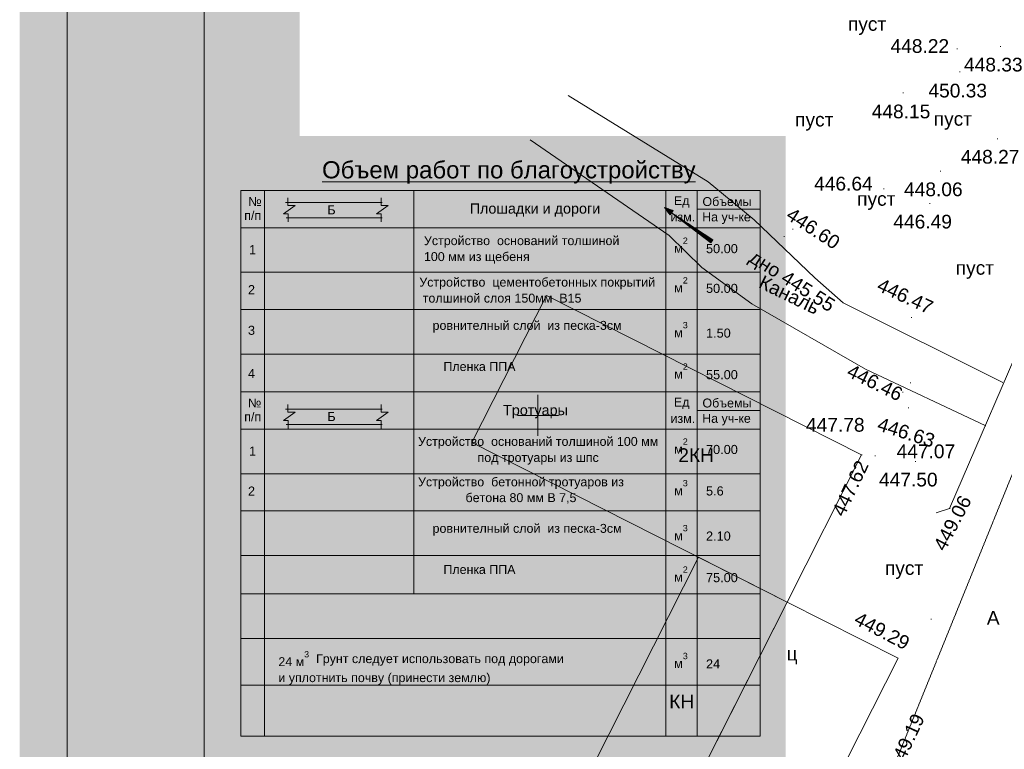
# Model space of a CAD drawing. Header units: millimetres. Extents: x 918404 to 1362154, y 4120617 to 4364104.
# Tile 78 of 256: x 984009 to 998368, y 4167186 to 4177824. Entities that reach past the tile are written whole.
import ezdxf

# ---------------------------------------------------------------- set-up
doc = ezdxf.new("R2010")
doc.units = ezdxf.units.MM
doc.header["$MEASUREMENT"] = 0
doc.linetypes.add('Д_ТРОТ_ТРУБА', pattern=[1.5, 0.75, -0.75])
for name, color, linetype, lineweight in [('(001) Сетка_Ном._пера__132', 132, 'Continuous', 18), ('(007) Здания_Ном._пера__7', 7, 'Continuous', 18), ('(008) Скульптуры_Ном._пера__7', 7, 'Continuous', 18), ('(025) Дорога_Ном._пера__7', 7, 'Continuous', 18), ('(027) Гидрография_Ном._пера__7', 7, 'Continuous', 18), ('0_Ном._пера__174', 174, 'Continuous', 18), ('0_Ном._пера__255', 255, 'Continuous', 18), ('0_Ном._пера__4', 4, 'Continuous', 18), ('0_Ном._пера__7', 7, 'Continuous', 18), ('1_Ном._пера__7', 7, 'Continuous', 18), ('ВЫСОТА_Ном._пера__7', 7, 'Continuous', 18), ('Текст_Ном._пера__255', 255, 'Continuous', 18), ('Текст_Ном._пера__7', 7, 'Continuous', 18), ('ТОЧКИ_Ном._пера__5', 5, 'Continuous', 18)]:
    doc.layers.add(name, color=color, linetype=linetype, lineweight=lineweight)
doc.layers.add('Канал Напор_Ном._пера__250', color=7, linetype='Continuous', lineweight=18, true_color=0x494949)
doc.styles.add('СГЕНЕРИР_СТИЛЬ_1', font='arial.ttf')
doc.styles.add('СГЕНЕРИР_СТИЛЬ_2', font='arial.ttf')

msp = doc.modelspace()

# ---------------------------------------------------------------- hatches: boundary and pattern name
at = {"layer": '0_Ном._пера__255', "linetype": 'Continuous'}
h = msp.add_hatch(color=256, dxfattribs=at)
h.paths.add_polyline_path([(984008.6, 4189078.6), (984008.6, 4158072.3), (1027388.1, 4158072.3), (1027388.1, 4189078.6)])
h.paths.add_polyline_path([(988092.7, 4159234.6), (988092.7, 4186678.8), (1011993.6, 4186678.8), (1011993.6, 4179109.4), (1013230.7, 4179109.4), (1013230.7, 4165243), (1006775.5, 4165243), (1006775.5, 4159234.6)], flags=0)
msp.add_hatch(color=256, dxfattribs=at).paths.add_polyline_path([(987421.9, 4176128.7), (995179.6, 4176128.7), (995179.6, 4159898.6), (987421.9, 4159898.6)])
at = {"layer": 'Канал Напор_Ном._пера__250', "linetype": 'Continuous', "lineweight": 0, "true_color": 0x363636}
msp.add_hatch(color=250, dxfattribs=at).paths.add_polyline_path([(987920.6, 4175158.9), (987920.6, 4175116.2), (988025.1, 4175116.2), (987854.6, 4174991.5), (987922.8, 4174991.5), (987922.8, 4174934.8), (989281.2, 4174934.8), (989281.2, 4174991.5), (989213, 4174991.5), (989383.5, 4175116.2), (989279, 4175116.2), (989279, 4175158.9)])
at = {"layer": 'Канал Напор_Ном._пера__250', "linetype": 'Continuous', "lineweight": 0, "true_color": 0x121212}
msp.add_hatch(color=250, dxfattribs=at).paths.add_polyline_path([(987920.6, 4172145.3), (987920.6, 4172102.7), (988025.1, 4172102.7), (987854.6, 4171978), (987922.8, 4171978), (987922.8, 4171921.3), (989281.2, 4171921.3), (989281.2, 4171978), (989213, 4171978), (989383.5, 4172102.7), (989279, 4172102.7), (989279, 4172145.3)])

# ---------------------------------------------------------------- linework, layer by layer
at = {"layer": '(001) Сетка_Ном._пера__132', "linetype": 'Continuous'}
for p, q in [((991565.9, 4172355.1), (991565.9, 4171755.1)), ((991265.9, 4172055.1), (991865.9, 4172055.1))]:
    msp.add_line(p, q, dxfattribs=at)
at = {"layer": '(027) Гидрография_Ном._пера__7', "linetype": 'Continuous'}
for p, q in [((993492.8, 4174976.8), (993410, 4175084.6)), ((993410, 4175084.6), (993539.2, 4175042)), ((993516, 4175009.4), (993410, 4175084.6)), ((993513.1, 4175005.3), (993420.2, 4175071.3)), ((993518.9, 4175013.4), (993426, 4175079.5)), ((993510.2, 4175001.2), (993430.3, 4175058)), ((993521.8, 4175017.5), (993441.9, 4175074.3)), ((993524.7, 4175021.6), (993458.7, 4175068.5)), ((993527.6, 4175025.7), (993474.6, 4175063.3)), ((993530.5, 4175029.7), (993490.5, 4175058.1)), ((993507.3, 4174997.1), (993441.3, 4175044)), ((993504.4, 4174993.1), (993451.4, 4175030.7)), ((993501.5, 4174989), (993461.6, 4175017.4)), ((993498.6, 4174984.9), (993471.7, 4175004)), ((993495.7, 4174980.8), (993482.7, 4174990.1)), ((993539.2, 4175042), (993492.8, 4174976.8)), ((993533.4, 4175033.8), (993506.5, 4175052.9)), ((994103, 4174592.4), (993516, 4175009.4)), ((994117.4, 4174612.8), (993516, 4175009.4)), ((993516, 4175009.4), (994088.5, 4174572)), ((993536.3, 4175037.9), (993523.2, 4175047.2)), ((994100.1, 4174588.3), (993630.5, 4174921.9)), ((994105.9, 4174596.5), (993636.3, 4174930)), ((994097.2, 4174584.2), (993745, 4174834.4)), ((994108.8, 4174600.5), (993756.6, 4174850.7)), ((994111.7, 4174604.6), (993876.9, 4174771.4)), ((994094.3, 4174580.2), (993859.5, 4174747)), ((994091.4, 4174576.1), (993974, 4174659.5)), ((994114.6, 4174608.7), (993997.2, 4174692.1)), ((994088.5, 4174572), (994117.4, 4174612.8))]:
    msp.add_line(p, q, dxfattribs=at)
at = {"layer": '0_Ном._пера__174', "linetype": 'Continuous', "flags": 128}
for points in [[(984699.3, 4158734.6), (984699.3, 4188014.6), (1026699.3, 4188014.6), (1026699.3, 4158734.6)], [(986699.3, 4187514.6), (1026199.3, 4187514.6), (1026199.3, 4159234.6), (986699.3, 4159234.6)]]:
    msp.add_lwpolyline(points, close=True, dxfattribs=at)
at = {"layer": '0_Ном._пера__4', "linetype": 'Continuous', "flags": 128}
for points in [[(998344.5, 4172535.8), (996019.9, 4173693.5), (995602.1, 4174058.3), (994722, 4174904.3), (994048.6, 4175460.6), (992008.7, 4176720.5)], [(998098.8, 4171900.5), (996341.9, 4172725.9), (994687.4, 4173678.5), (993957.7, 4174209.6), (993482, 4174679), (991452.7, 4176071.6)]]:
    msp.add_lwpolyline(points, dxfattribs=at)
at = {"layer": '0_Ном._пера__7', "linetype": 'Д_ТРОТ_ТРУБА', "flags": 128}
msp.add_lwpolyline([(1004502.2, 4185564.1), (1002296.8, 4180360.8), (1000970.5, 4177328.1), (996799.8, 4167043), (995330, 4163418.3)], dxfattribs=at)
at = {"layer": '0_Ном._пера__7', "linetype": 'Continuous', "flags": 128}
for points in [[(996286.4, 4171478.4), (995199.6, 4169331.5), (990604.5, 4171657.7), (991691.3, 4173804.6)], [(995199.6, 4169331.5), (993672.7, 4166315.3), (992380.6, 4166969.4), (993907.5, 4169985.6)], [(995199.6, 4169331.5), (991096.2, 4161225.7), (992714.2, 4160406.6), (996817.6, 4168512.4)]]:
    msp.add_lwpolyline(points, close=True, dxfattribs=at)
msp.add_lwpolyline([(997372.4, 4170631.9), (997569, 4170696.6), (998797.6, 4173544.6), (998746, 4173723)], dxfattribs=at)
at = {"layer": '1_Ном._пера__7', "linetype": 'Continuous'}
for p, q in [((987232.9, 4175332.5), (994806.4, 4175332.5)), ((987577.1, 4175332.5), (987577.1, 4172395.7)), ((989757.4, 4175332.5), (989757.4, 4172395.7)), ((993429.4, 4175332.5), (993429.4, 4172395.7)), ((993888.4, 4175332.5), (993888.4, 4172395.7)), ((987886.2, 4175158.9), (989293.5, 4175158.9)), ((993888.4, 4175061.6), (994806.4, 4175061.6)), ((989292.9, 4174934.8), (987896.3, 4174934.8)), ((987232.9, 4174790.7), (994806.4, 4174790.7)), ((987232.9, 4174140.4), (994806.4, 4174140.4)), ((987232.9, 4173599.4), (994806.4, 4173599.4)), ((987232.9, 4172949.1), (994806.4, 4172949.1)), ((987577.1, 4172395.7), (987577.1, 4170012.3)), ((989757.4, 4172395.7), (989757.4, 4169453.1)), ((993429.4, 4172395.7), (993429.4, 4170012.3)), ((993888.4, 4172395.7), (993888.4, 4170012.3)), ((987886.2, 4172145.3), (989293.5, 4172145.3)), ((993888.4, 4172124.8), (994806.4, 4172124.8)), ((989292.9, 4171921.3), (987896.3, 4171921.3)), ((987232.9, 4171853.9), (994806.4, 4171853.9)), ((987232.9, 4171203.6), (994806.4, 4171203.6)), ((987232.9, 4170662.6), (994806.4, 4170662.6)), ((987232.9, 4170012.3), (994806.4, 4170012.3)), ((987577.1, 4170012.3), (987577.1, 4167375.6)), ((993429.4, 4170012.3), (993429.4, 4167375.6)), ((993888.4, 4170012.3), (993888.4, 4167375.6)), ((987232.9, 4169453.1), (994806.4, 4169453.1)), ((987232.9, 4168802.3), (994806.4, 4168802.3)), ((987232.9, 4168119.4), (994806.4, 4168119.4)), ((987232.9, 4167375.6), (994806.4, 4167375.6))]:
    msp.add_line(p, q, dxfattribs=at)
at = {"layer": '1_Ном._пера__7', "linetype": 'Continuous', "flags": 128}
for points in [[(987232.9, 4172395.7), (987232.9, 4175332.5), (994806.4, 4175332.5), (994806.4, 4172392.7)], [(987920.6, 4175227), (987920.6, 4175116.2), (988025.1, 4175116.2), (987854.6, 4174991.5), (987922.8, 4174991.5), (987922.8, 4174878.8)], [(989279, 4175227), (989279, 4175116.2), (989383.5, 4175116.2), (989213, 4174991.5), (989281.2, 4174991.5), (989281.2, 4174878.8)], [(987232.9, 4170012.3), (987232.9, 4172395.7), (994806.4, 4172395.7), (994806.4, 4170012.3)], [(987920.6, 4172213.5), (987920.6, 4172102.7), (988025.1, 4172102.7), (987854.6, 4171978), (987922.8, 4171978), (987922.8, 4171865.3)], [(989279, 4172213.5), (989279, 4172102.7), (989383.5, 4172102.7), (989213, 4171978), (989281.2, 4171978), (989281.2, 4171865.3)], [(987232.9, 4167375.6), (987232.9, 4170012.3)], [(994806.4, 4170012.3), (994806.4, 4167375.6)]]:
    msp.add_lwpolyline(points, dxfattribs=at)
at = {"layer": 'ТОЧКИ_Ном._пера__5', "linetype": 'Continuous'}
for p, q in [((997673.4, 4177399.9), (997683.4, 4177399.9)), ((998308.5, 4177431.1), (998318.5, 4177431.1)), ((997713.3, 4177061.8), (997723.3, 4177061.8)), ((996886.6, 4176757.5), (996896.6, 4176757.5)), ((998262.1, 4176087.5), (998272.1, 4176087.5)), ((997433.9, 4175612.8), (997443.9, 4175612.8)), ((996607.4, 4175358.1), (996617.4, 4175358.1)), ((997278, 4175141.7), (997288, 4175141.7)), ((995278.1, 4174769.9), (995288.1, 4174769.9)), ((995154.2, 4174660.9), (995164.2, 4174660.9)), ((997011.1, 4173483.7), (997021.1, 4173483.7)), ((996996.2, 4172528.7), (997006.2, 4172528.7)), ((996883.1, 4172391.7), (996893.1, 4172391.7)), ((996966, 4172166.8), (996976, 4172166.8)), ((996835.8, 4171747.7), (996845.8, 4171747.7)), ((996286.4, 4171478.4), (996296.4, 4171478.4)), ((996477.9, 4171465.4), (996487.9, 4171465.4)), ((996864.3, 4171576.8), (996874.3, 4171576.8)), ((997069, 4171380.5), (997079, 4171380.5)), ((997569, 4170696.6), (997579, 4170696.6)), ((997297.7, 4169085.4), (997307.7, 4169085.4)), ((997041.5, 4167663.5), (997051.5, 4167663.5))]:
    msp.add_line(p, q, dxfattribs=at)

# ---------------------------------------------------------------- texts
at = {"layer": '(007) Здания_Ном._пера__7', "linetype": 'Continuous', "char_height": 200, "attachment_point": 7, "style": 'СГЕНЕРИР_СТИЛЬ_1'}
for s, insert in [('{2КН}', (993613.7, 4171374.4)), ('{КН}', (993481.2, 4167781.7))]:
    msp.add_mtext(s, dxfattribs=dict(at, insert=insert))
at = {"layer": '(008) Скульптуры_Ном._пера__7', "linetype": 'Continuous', "char_height": 200, "attachment_point": 7, "style": 'СГЕНЕРИР_СТИЛЬ_1'}
for insert in [(996086.7, 4177601.9), (995316.8, 4176206.7), (997338.4, 4176217.8), (996221.3, 4175050.6), (997659.3, 4174044.9), (996626.5, 4169669)]:
    msp.add_mtext('{пуст}', dxfattribs=dict(at, insert=insert))
at = {"layer": '(025) Дорога_Ном._пера__7', "linetype": 'Continuous', "char_height": 200, "attachment_point": 7, "style": 'СГЕНЕРИР_СТИЛЬ_1'}
for s, insert in [('{A}', (998112.7, 4169003.1)), ('{ц}', (995192.6, 4168423.3))]:
    msp.add_mtext(s, dxfattribs=dict(at, insert=insert))
at = {"layer": '(027) Гидрография_Ном._пера__7', "linetype": 'Continuous', "insert": (994767.3, 4173923.7), "char_height": 200, "attachment_point": 7, "rotation": 334.15962, "style": 'СГЕНЕРИР_СТИЛЬ_1'}
msp.add_mtext('{Каналь}', dxfattribs=at)
at = {"layer": 'ВЫСОТА_Ном._пера__7', "linetype": 'Continuous', "char_height": 200, "attachment_point": 4, "style": 'СГЕНЕРИР_СТИЛЬ_1'}
for s, insert in [('{448.22}', (996708.1, 4177438.7)), ('{448.33}', (997780, 4177167.3)), ('{450.33}', (997260.9, 4176788.6)), ('{448.15}', (996434.2, 4176484.4)), ('{448.27}', (997733.6, 4175823.7)), ('{446.64}', (995594.1, 4175431.4)), ('{448.06}', (996905.4, 4175349.1)), ('{446.49}', (996749.5, 4174878)), ('{447.78}', (995475.3, 4171915.2)), ('{447.07}', (996796.8, 4171528.6)), ('{447.50}', (996540.5, 4171116.8))]:
    msp.add_mtext(s, dxfattribs=dict(at, insert=insert))
for s, insert, rotation in [('{446.60}', (995223.5, 4175014.2), 326.85375), ('{дно 445.55}', (994667.6, 4174365.4), 327.62564), ('{446.47}', (996534.6, 4173971.9), 335.23283), ('{446.46}', (996097.7, 4172720.9), 333.83117), ('{446.63}', (996530.1, 4171935.6), 342.32423), ('{447.62}', (995937.6, 4170605.8), 64.39525), ('{449.06}', (997413.9, 4170106.1), 62.37031), ('{449.29}', (996206.2, 4169110.3), 332.45044), ('{449.19}', (996761.6, 4166910.5), 64.99015)]:
    msp.add_mtext(s, dxfattribs=dict(at, insert=insert, rotation=rotation))
at = {"layer": 'Текст_Ном._пера__255', "linetype": 'Continuous', "char_height": 132.73, "attachment_point": 7, "style": 'СГЕНЕРИР_СТИЛЬ_1'}
for insert in [(988494.4, 4174984.4), (988494.4, 4171970.9)]:
    msp.add_mtext('{Б}', dxfattribs=dict(at, insert=insert))
at = {"layer": 'Текст_Ном._пера__7', "linetype": 'Continuous'}
for s, insert, char_height, attachment_point, style in [('{\\LОбъем работ по благоустройству}', (988418, 4175434.9), 250, 7, 'СГЕНЕРИР_СТИЛЬ_2'), ('{ №}', (987291.8, 4175106.9), 130.05, 7, 'СГЕНЕРИР_СТИЛЬ_2'), ('{Ед}', (993548.8, 4175082.6), 130.05, 7, 'СГЕНЕРИР_СТИЛЬ_2'), ('{Объемы}', (993965.3, 4175104.8), 130.05, 7, 'СГЕНЕРИР_СТИЛЬ_2'), ('{п/п}', (987282.9, 4174902.4), 130.05, 7, 'СГЕНЕРИР_СТИЛЬ_2'), ('{Плошадки и дороги }', (990571.3, 4174950.8), 150, 7, 'СГЕНЕРИР_СТИЛЬ_2'), ('{изм.}', (993499.3, 4174879.5), 130.05, 7, 'СГЕНЕРИР_СТИЛЬ_2'), ('{На уч-ке}', (993961.1, 4174844), 130.05, 7, 'СГЕНЕРИР_СТИЛЬ_2'), ('{м\\A1{\\H0.7x;\\S2^  ;}}', (993551.8, 4174424.6), 132.729, 7, 'СГЕНЕРИР_СТИЛЬ_1'), ('{1}', (987353, 4174403.8), 132.73, 7, 'СГЕНЕРИР_СТИЛЬ_1'), ('{50.00}', (994017.5, 4174417.6), 132.73, 7, 'СГЕНЕРИР_СТИЛЬ_1'), ('{м\\A1{\\H0.7x;\\S2^  ;}}', (993551.8, 4173847.1), 132.729, 7, 'СГЕНЕРИР_СТИЛЬ_1'), ('{2}', (987337.4, 4173820.9), 132.73, 7, 'СГЕНЕРИР_СТИЛЬ_1'), ('{50.00}', (994017.5, 4173838.2), 132.73, 7, 'СГЕНЕРИР_СТИЛЬ_1'), ('{3}', (987337.4, 4173227.1), 132.73, 7, 'СГЕНЕРИР_СТИЛЬ_1'), ('{ровнителный слой  из песка-3см}', (990029.7, 4173431.5), 130.05, 1, 'СГЕНЕРИР_СТИЛЬ_1'), ('{м\\A1{\\H0.7x;\\S3^  ;}}', (993551.8, 4173193.7), 132.729, 7, 'СГЕНЕРИР_СТИЛЬ_1'), ('{1.50}', (994017.5, 4173186.3), 132.73, 7, 'СГЕНЕРИР_СТИЛЬ_1'), ('{4}', (987337.4, 4172598.2), 132.73, 7, 'СГЕНЕРИР_СТИЛЬ_1'), ('{Пленка ППА}', (990187.8, 4172831.9), 130.05, 1, 'СГЕНЕРИР_СТИЛЬ_1'), ('{м\\A1{\\H0.7x;\\S2^  ;}}', (993551.8, 4172589.1), 132.729, 7, 'СГЕНЕРИР_СТИЛЬ_1'), ('{55.00}', (994017.5, 4172580.1), 132.73, 7, 'СГЕНЕРИР_СТИЛЬ_1'), ('{ №}', (987286.6, 4172170.1), 130.05, 7, 'СГЕНЕРИР_СТИЛЬ_2'), ('{Объемы}', (993965.3, 4172168), 130.05, 7, 'СГЕНЕРИР_СТИЛЬ_2'), ('{Тротуары }', (991057.7, 4172011.3), 150, 7, 'СГЕНЕРИР_СТИЛЬ_2'), ('{Ед}', (993548.8, 4172145.8), 130.05, 7, 'СГЕНЕРИР_СТИЛЬ_2'), ('{п/п}', (987282.9, 4171965.6), 130.05, 7, 'СГЕНЕРИР_СТИЛЬ_2'), ('{изм.}', (993499.3, 4171942.7), 130.05, 7, 'СГЕНЕРИР_СТИЛЬ_2'), ('{На уч-ке}', (993961.1, 4171907.2), 130.05, 7, 'СГЕНЕРИР_СТИЛЬ_2'), ('{1}', (987353, 4171467), 132.73, 7, 'СГЕНЕРИР_СТИЛЬ_1'), ('{м\\A1{\\H0.7x;\\S2^  ;}}', (993551.8, 4171496), 132.729, 7, 'СГЕНЕРИР_СТИЛЬ_1'), ('{70.00}', (994017.5, 4171489.1), 132.73, 7, 'СГЕНЕРИР_СТИЛЬ_1'), ('{2}', (987337.4, 4170884.1), 132.73, 7, 'СГЕНЕРИР_СТИЛЬ_1'), ('{м\\A1{\\H0.7x;\\S3^  ;}}', (993551.8, 4170889.8), 132.729, 7, 'СГЕНЕРИР_СТИЛЬ_1'), ('{5.6}', (994017.5, 4170884.4), 132.73, 7, 'СГЕНЕРИР_СТИЛЬ_1'), ('{ровнителный слой  из песка-3см}', (990029.7, 4170472.1), 130.05, 1, 'СГЕНЕРИР_СТИЛЬ_1'), ('{м\\A1{\\H0.7x;\\S3^  ;}}', (993551.8, 4170234.2), 132.729, 7, 'СГЕНЕРИР_СТИЛЬ_1'), ('{2.10}', (994017.5, 4170226.8), 132.73, 7, 'СГЕНЕРИР_СТИЛЬ_1'), ('{Пленка ППА}', (990187.8, 4169872.4), 130.05, 1, 'СГЕНЕРИР_СТИЛЬ_1'), ('{м\\A1{\\H0.7x;\\S2^  ;}}', (993551.8, 4169629.6), 132.729, 7, 'СГЕНЕРИР_СТИЛЬ_1'), ('{75.00}', (994017.5, 4169620.6), 132.73, 7, 'СГЕНЕРИР_СТИЛЬ_1'), ('{м\\A1{\\H0.7x;\\S3^  ;}}', (993551.8, 4168369.6), 132.729, 7, 'СГЕНЕРИР_СТИЛЬ_1'), ('{24}', (994017.5, 4168364.3), 132.73, 7, 'СГЕНЕРИР_СТИЛЬ_1')]:
    msp.add_mtext(s, dxfattribs=dict(at, insert=insert, char_height=char_height, attachment_point=attachment_point, style=style))
at = {"layer": 'Текст_Ном._пера__7', "linetype": 'Continuous', "char_height": 130.05, "style": 'СГЕНЕРИР_СТИЛЬ_1'}
for s, insert, attachment_point, line_spacing_factor in [('{Устройство  оснований толшиной \\P100 мм из щебеня }', (989903.8, 4174667.1), 1, 1.072581), ('{Устройство  цементобетонных покрытий\\P толшиной слоя 150мм  В15}', (989836, 4174061.9), 1, 1.074758), ('{Устройство  оснований толшиной 100 мм \\Pпод тротуары из шпс}', (991569.6, 4171740), 2, 1.083719), ('{Устройство  бетонной тротуаров из \\Pбетона 80 мм В 7,5}', (991319.3, 4171149.9), 2, 1.061316), ('{24 м\\A1{\\H0.7x;\\S3^  ;}  Грунт следует использовать под дорогами \\Pи уплотнить почву (принести землю)}', (987780.7, 4168616.5), 1, 1.07327)]:
    msp.add_mtext(s, dxfattribs=dict(at, insert=insert, attachment_point=attachment_point, line_spacing_factor=line_spacing_factor))

doc.saveas('drawing.dxf')
